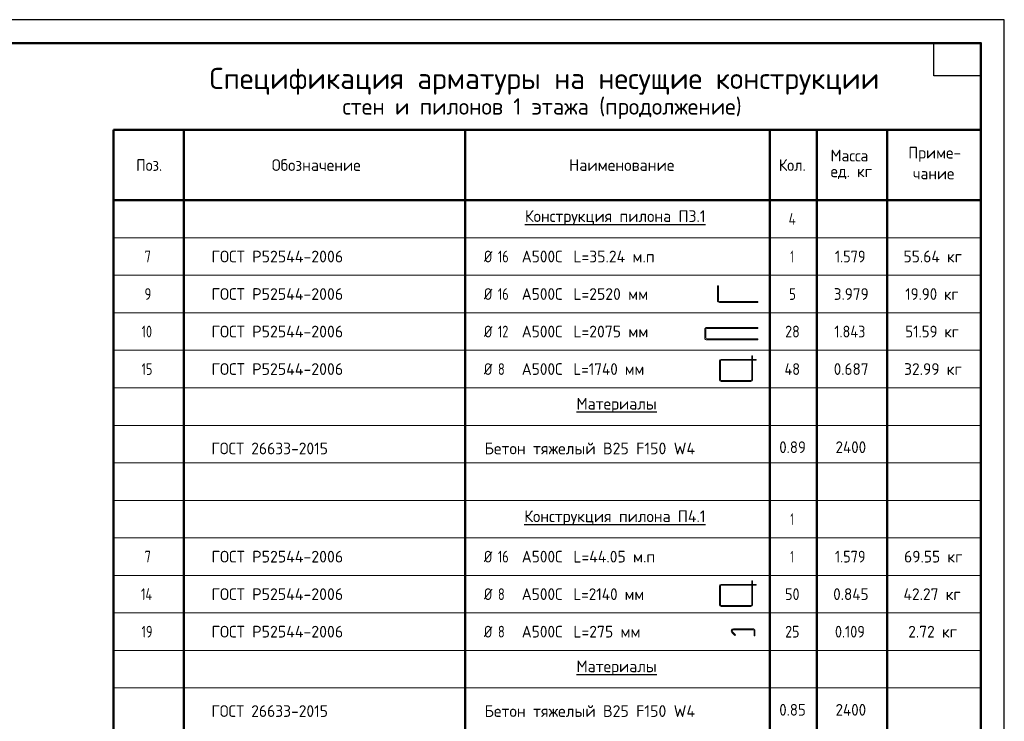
# Model space of a CAD drawing. Header units: millimetres. Extents: x 0 to 42000, y -65 to 29700.
# Tile 4 of 4: x 21000 to 42000, y 14739 to 29700. Entities that reach past the tile are written whole.
import ezdxf

# ---------------------------------------------------------------- set-up
doc = ezdxf.new("R2010")
doc.units = ezdxf.units.MM
doc.layers.add('Standard', color=7, linetype='Continuous', lineweight=25)
doc.styles.add('ISOCPEUR', font='txt')

msp = doc.modelspace()

# ---------------------------------------------------------------- linework, layer by layer
at = {"layer": 'Standard', "color": 7, "linetype": 'Continuous', "lineweight": 35, "transparency": 33554687}
for p, q in [((41500, 27600), (41500, 20500)), ((41500, 27200), (41500, 20100))]:
    msp.add_line(p, q, dxfattribs=at)
at = {"layer": 'Standard', "color": 7, "linetype": 'Continuous', "lineweight": 50, "transparency": 33554687}
for p, q in [((41500, 27350), (23000, 27350)), ((23000, 27350), (23000, 25850)), ((24500, 27350), (24500, 7450)), ((30500, 27350), (30500, 7450)), ((37000, 27350), (37000, 7450)), ((38000, 27350), (38000, 7450)), ((39500, 27350), (39500, 7450)), ((41500, 27350), (41500, 25850)), ((41500, 27100), (41500, 23200)), ((41500, 25850), (23000, 25850)), ((23000, 25850), (23000, 7450)), ((41500, 25850), (41500, 7450))]:
    msp.add_line(p, q, dxfattribs=at)
at = {"layer": 'Standard', "color": 7, "linetype": 'Continuous', "lineweight": 13, "transparency": 33554687}
for p, q in [((41500, 25050), (23000, 25050)), ((41500, 24250), (23000, 24250)), ((35882, 24023), (35882, 23714)), ((35906, 24023), (35882, 24023)), ((35906, 24023), (35906, 23714)), ((41500, 23450), (23000, 23450)), ((35612, 23093), (35612, 22914)), ((35636, 23093), (35636, 22914)), ((41500, 22650), (23000, 22650)), ((35926, 22021), (35926, 22424)), ((35944, 22021), (35944, 22424)), ((35959, 22457), (36612, 22457)), ((35959, 22439), (36612, 22439)), ((41500, 21850), (23000, 21850)), ((35959, 22006), (36597, 22006)), ((35959, 21988), (36597, 21988)), ((41500, 21050), (23000, 21050)), ((41500, 20250), (23000, 20250)), ((41500, 19450), (23000, 19450)), ((41500, 18650), (23000, 18650)), ((41500, 17850), (23000, 17850)), ((35959, 17657), (36612, 17657)), ((35926, 17221), (35926, 17624)), ((35944, 17221), (35944, 17624)), ((35959, 17639), (36612, 17639)), ((41500, 17050), (23000, 17050)), ((35959, 17206), (36597, 17206)), ((35959, 17188), (36597, 17188)), ((36221, 16711), (36636, 16711)), ((36221, 16691), (36637, 16691)), ((41500, 16250), (23000, 16250)), ((41500, 15450), (23000, 15450))]:
    msp.add_line(p, q, dxfattribs=at)
at = {"layer": 'Standard', "color": 7, "linetype": 'Continuous', "lineweight": 25, "transparency": 33554687}
for points in [[(0, 0), (42000, 0), (42000, 29700), (0, 29700), (0, 0)], [(41500, 29200), (41500, 28500), (40500, 28500), (40500, 29200), (41500, 29200)]]:
    msp.add_lwpolyline(points, close=True, dxfattribs=at)
at = {"layer": 'Standard', "color": 7, "linetype": 'Continuous', "lineweight": 50, "transparency": 33554687}
msp.add_lwpolyline([(2000, 29200), (41500, 29200), (41500, 500), (2000, 500), (2000, 29200)], close=True, dxfattribs=at)
at = {"layer": 'Standard', "color": 7, "linetype": 'Continuous', "lineweight": 25, "transparency": 33554687}
msp.add_lwpolyline([(41500, 29200), (2000, 29200), (2000, 500), (41500, 500), (41500, 29200)], dxfattribs=at)
at = {"layer": 'Standard', "color": 7, "linetype": 'Continuous', "lineweight": 13, "transparency": 33554687}
for points in [[(35926, 23694), (36744, 23694), (36744, 23670), (35926, 23670)], [(35656, 23137), (36740, 23137), (36740, 23113), (35656, 23113)], [(35656, 22894), (36744, 22894), (36744, 22870), (35656, 22870)], [(36612, 22021), (36612, 22532), (36630, 22532), (36630, 22021)], [(36630, 22457), (36705, 22457), (36705, 22439), (36630, 22439)], [(36612, 17221), (36612, 17732), (36630, 17732), (36630, 17221)], [(36630, 17657), (36705, 17657), (36705, 17639), (36630, 17639)], [(36189, 16635), (36256, 16568), (36270, 16582), (36203, 16649)], [(36662, 16666), (36662, 16560), (36681, 16560), (36681, 16667)]]:
    msp.add_lwpolyline(points, dxfattribs=at)
for centre, radius, start, end in [((35926, 23714), 44, 180, 270), ((35926, 23714), 20, 180, 270), ((35656, 23093), 44, 90, 180), ((35656, 23093), 20, 90, 180), ((35656, 22914), 44, 180, 270), ((35656, 22914), 20, 180, 270), ((35959, 22424), 33, 90, 180), ((35959, 22424), 15, 90, 180), ((35959, 22021), 33, 180, 270), ((35959, 22021), 15, 180, 270), ((36597, 22021), 15, 270, 0), ((36597, 22021), 33, 270, 0), ((35959, 17624), 33, 90, 180), ((35959, 17624), 15, 90, 180), ((35959, 17221), 33, 180, 270), ((35959, 17221), 15, 180, 270), ((36597, 17221), 15, 270, 0), ((36597, 17221), 33, 270, 0), ((36221, 16667), 44.5, 90, 225), ((36221, 16666), 25, 90, 225), ((36636, 16667), 44.5, 0, 90), ((36637, 16666), 25, 0, 90)]:
    msp.add_arc(centre, radius, start, end, dxfattribs=at)

# ---------------------------------------------------------------- texts
at = {"layer": 'Standard', "color": 7, "linetype": 'Continuous', "lineweight": 50, "transparency": 33554687, "attachment_point": 7, "style": 'ISOCPEUR'}
for s, insert, char_height, width in [('\\W0.99;Спецификация арматуры на несущие конструкции', (25050, 28100), 450, 14615.97), ('\\W0.98;стен и пилонов 1 этажа (продолжение)', (27885, 27580), 350, 8847.78)]:
    msp.add_mtext(s, dxfattribs=dict(at, insert=insert, char_height=char_height, width=width))
at = {"layer": 'Standard', "color": 7, "linetype": 'Continuous', "lineweight": 25, "transparency": 33554687, "char_height": 250, "attachment_point": 7, "style": 'ISOCPEUR'}
for s, insert, width in [('\\W0.95;Масса', (38294, 26677), 1043.43), ('\\W0.96;Приме-', (39950, 26671), 1218.74), ('\\W0.92;Поз.', (23484, 26475), 727.49), ('\\W0.97;Обозначение', (26376, 26475), 2082.85), ('\\W0.98;Наименование', (32717, 26475), 2320.66), ('\\W0.93;Кол.', (37191, 26475), 740.2), ('\\W0.95;ед. кг', (38294, 26302), 1042.91), ('\\W0.95;чание', (40050, 26296), 1017.69), ('\\W0.97;{\\LКонструкция пилона П3.1}', (31775, 25318), 4069.67), ('\\W0.80;4', (37400, 25325), 299.85), ('\\W0.83;Ø', (30900, 24525), 354.17), ('\\W0.78;7', (23663, 24525), 271.99), ('\\W0.98;ГОСТ Р52544-2006', (25090, 24525), 3020.99), ('\\W0.75;16', (31199, 24525), 393.57), ('\\W0.95;А500С', (31707, 24525), 1042.91), ('\\W0.97;L=35.24 м.п', (32808, 24525), 1870.29), ('\\W0.56;1', (37438, 24525), 194.43), ('\\W0.88;1.579', (38388, 24525), 834.26), ('\\W0.96;55.64 кг', (39850, 24525), 1419.46), ('\\W0.78;9', (23663, 23725), 271.99), ('\\W0.98;ГОСТ Р52544-2006', (25090, 23725), 3020.99), ('\\W0.83;Ø', (30900, 23725), 354.17), ('\\W0.75;16', (31199, 23725), 393.57), ('\\W0.95;А500С', (31707, 23725), 1042.91), ('\\W0.97;L=2520 мм', (32808, 23725), 1720.16), ('\\W0.78;5', (37412, 23725), 272.01), ('\\W0.94;3.979', (38362, 23725), 891.69), ('\\W0.92;19.90 кг', (39888, 23725), 1339.75), ('\\W0.75;10', (23600, 22925), 393.57), ('\\W0.98;ГОСТ Р52544-2006', (25090, 22925), 3020.99), ('\\W0.83;Ø', (30900, 22925), 354.17), ('\\W0.75;12', (31199, 22925), 393.57), ('\\W0.95;А500С', (31707, 22925), 1042.91), ('\\W0.97;L=2075 мм', (32808, 22925), 1720.16), ('\\W0.87;28', (37325, 22925), 459.01), ('\\W0.88;1.843', (38375, 22925), 859.76), ('\\W0.92;51.59 кг', (39888, 22925), 1339.75), ('\\W0.75;15', (23600, 22125), 393.57), ('\\W0.98;ГОСТ Р52544-2006', (25090, 22125), 3020.99), ('\\W0.83;Ø', (30900, 22125), 354.17), ('\\W0.78;8', (31199, 22125), 272.01), ('\\W0.95;А500С', (31707, 22125), 1042.91), ('\\W0.94;L=1740 мм', (32808, 22125), 1691.7), ('\\W0.88;48', (37312, 22125), 484.99), ('\\W0.94;0.687', (38362, 22125), 891.69), ('\\W0.96;32.99 кг', (39862, 22125), 1394.32), ('\\W0.97;{\\LМатериалы}', (32875, 21318), 1870.54), ('\\W0.96;ГОСТ 26633-2015', (25088, 20432), 2718.62), ('\\W0.98;Бетон тяжелый В25 F150 W4', (30914, 20432), 4695.08), ('\\W0.92;0.89', (37200, 20459), 714.77), ('\\W0.93;2400', (38401, 20459), 841.35), ('\\W0.97;{\\LКонструкция пилона П4.1}', (31762, 18918), 4094.74), ('\\W0.56;1', (37438, 18925), 194.43), ('\\W0.78;7', (23663, 18125), 271.99), ('\\W0.98;ГОСТ Р52544-2006', (25090, 18125), 3020.99), ('\\W0.83;Ø', (30900, 18125), 354.17), ('\\W0.75;16', (31199, 18125), 393.57), ('\\W0.95;А500С', (31707, 18125), 1042.91), ('\\W0.97;L=44.05 м.п', (32808, 18125), 1895.39), ('\\W0.56;1', (37438, 18125), 194.43), ('\\W0.88;1.579', (38388, 18125), 834.26), ('\\W0.96;69.55 кг', (39862, 18125), 1394.32), ('\\W0.76;14', (23587, 17325), 420.48), ('\\W0.98;ГОСТ Р52544-2006', (25090, 17325), 3020.99), ('\\W0.83;Ø', (30900, 17325), 354.17), ('\\W0.78;8', (31199, 17325), 272.01), ('\\W0.95;А500С', (31707, 17325), 1042.91), ('\\W0.94;L=2140 мм', (32808, 17325), 1691.7), ('\\W0.87;50', (37325, 17325), 459.01), ('\\W0.94;0.845', (38350, 17325), 916.95), ('\\W0.96;42.27 кг', (39850, 17325), 1419.46), ('\\W0.75;19', (23600, 16525), 393.57), ('\\W0.98;ГОСТ Р52544-2006', (25090, 16525), 3020.99), ('\\W0.83;Ø', (30900, 16525), 354.17), ('\\W0.78;8', (31199, 16525), 272.01), ('\\W0.95;А500С', (31707, 16525), 1042.91), ('\\W0.97;L=275 мм', (32808, 16525), 1544.86), ('\\W0.87;25', (37325, 16525), 459.01), ('\\W0.88;0.109', (38388, 16525), 834.26), ('\\W0.96;2.72 кг', (39950, 16525), 1218.74), ('\\W0.97;{\\LМатериалы}', (32875, 15718), 1870.54), ('\\W0.96;ГОСТ 26633-2015', (25088, 14832), 2718.62), ('\\W0.98;Бетон тяжелый В25 F150 W4', (30914, 14832), 4695.08), ('\\W0.92;0.85', (37200, 14859), 714.77), ('\\W0.93;2400', (38401, 14859), 841.35)]:
    msp.add_mtext(s, dxfattribs=dict(at, insert=insert, width=width))

doc.saveas('drawing.dxf')
